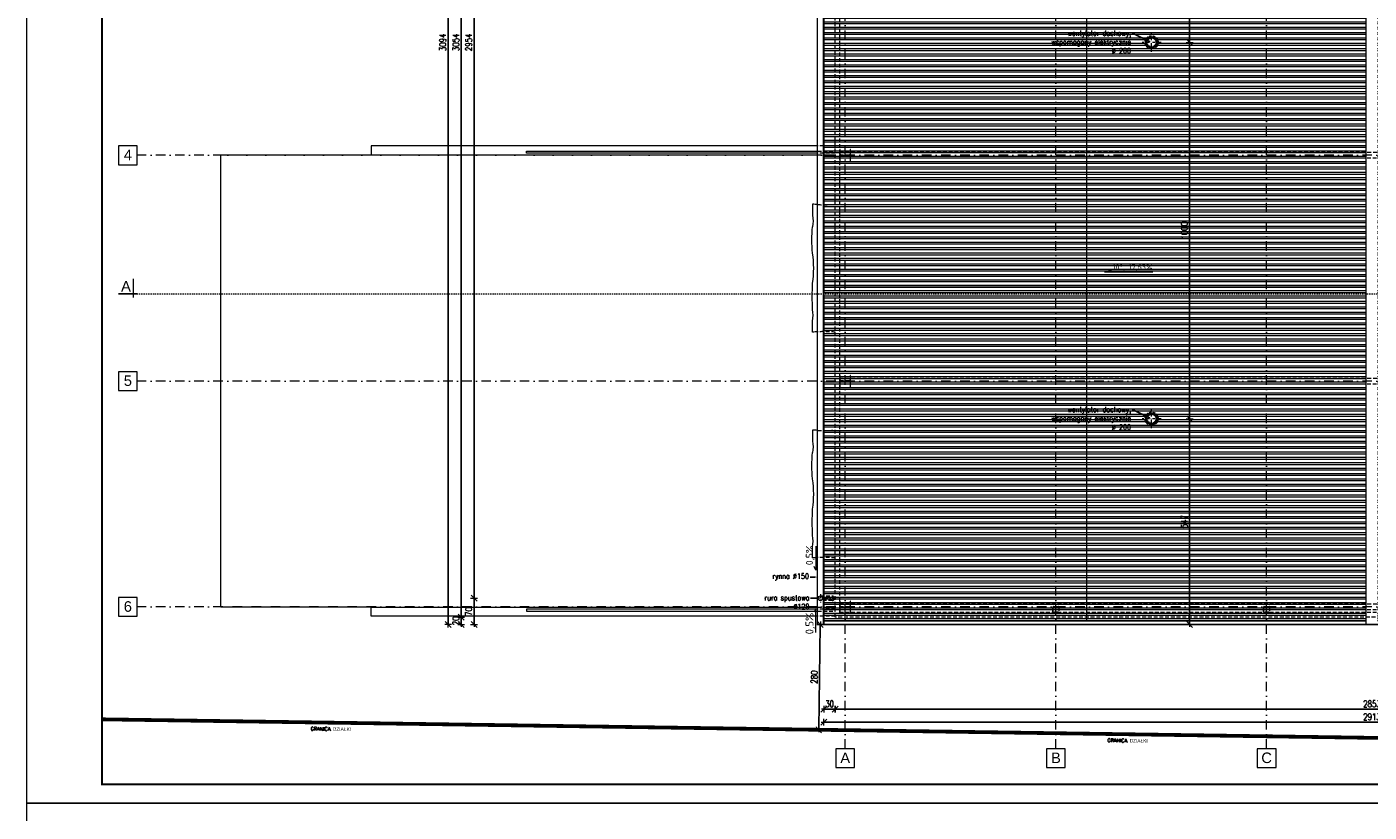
# Model space of a CAD drawing. Header units: millimetres. Extents: x 16720 to 74016, y 25810 to 81213.
# Tile 145 of 256: x 30172 to 33739, y 37512 to 39599. Entities that reach past the tile are written whole.
import ezdxf
from ezdxf import colors
from ezdxf.entities.mleader import LeaderData, LeaderLine
from ezdxf.enums import TextEntityAlignment as Align
from ezdxf.math import Vec2, Vec3

# ---------------------------------------------------------------- set-up
doc = ezdxf.new("R2010")
doc.units = ezdxf.units.MM
for name, pattern in [('ACAD_ISO07W100', [3, 0, -3]), ('DASHDOTX2', [50.8, 25.4, -12.7, 0, -12.7]), ('HIDDENX2', [19.05, 12.7, -6.35])]:
    doc.linetypes.add(name, pattern=pattern)
for name, color, linetype, lineweight in [('1', 7, 'Continuous', 9), ('_DACH', 230, 'Continuous', 25), ('_HATCH', 157, 'Continuous', 5), ('_L OPISY', 110, 'Continuous', 9), ('_L_GRANICA DZIAŁKI', 10, 'Continuous', 25), ('_L_KOMIN', 253, 'Continuous', 9), ('_O_KROPKOWANE', 2, 'ACAD_ISO07W100', 9), ('_O_OPISY', 110, 'Continuous', 9), ('_O_PRZEKROJOWE', 22, 'Continuous', 9), ('_OBRÓBKA BLACHARSKA', 182, 'Continuous', 13), ('_OPISY', 110, 'Continuous', 9), ('_OŚ', 165, 'DASHDOTX2', 9), ('_PRZERYWANE', 252, 'HIDDENX2', 9), ('_RAMKA', 212, 'Continuous', 9), ('_WIDOKOWE', 252, 'Continuous', 9), ('_WYMIAR', 151, 'Continuous', 9)]:
    doc.layers.add(name, color=color, linetype=linetype, lineweight=lineweight)
doc.styles.add('_PRZEKRÓJ 12', font='ARIALNB.TTF', dxfattribs={"height": 12})
doc.styles.add('ISO', font='isocp.shx')
doc.styles.add('ROMANS', font='romans.shx', dxfattribs={"width": 0.8, "height": 17})
doc.styles.get("Standard").update_dxf_attribs({"font": 'arial.ttf'})
doc.dimstyles.new('DOM w 100', dxfattribs={"dimscale": 8, "dimtxt": 2.5, "dimasz": 0.2, "dimexe": 1.25, "dimexo": 2, "dimgap": 0.7, "dimtad": 1, "dimdec": 0, "dimtxsty": 'ROMANS', "dimblk1": 'wymgreg', "dimblk2": 'wymgregII', "dimsah": 1, "dimcen": 2.5, "dimdle": 1, "dimse1": 1, "dimse2": 1, "dimadec": 0, "dimazin": 0, "dimtfac": 1, "dimtdec": 0, "dimtix": 1, "dimtmove": 1, "dimatfit": 3, "dimfxl": 1.25, "dimarcsym": 0})

# ---------------------------------------------------------------- blocks, each defined once
blk = doc.blocks.new('sasa')
at = {"layer": '_OPISY'}
blk.add_lwpolyline([(31.9, 0), (-31.9, 0), (-22.3, 4)], dxfattribs=at)
at = {"layer": '_OPISY', "style": '_PRZEKRÓJ 12', "flags": 4}
blk.add_attdef('%', text='', height=18, dxfattribs=at).set_placement((17, 13.2), align=Align.MIDDLE_CENTER)
blk = doc.blocks.new('STRZALKA')
at = {"layer": '_OPISY'}
blk.add_lwpolyline([(0, 36.7), (0, -48.3), (-5.3, -35.6)], dxfattribs=at)
at = {"layer": '_OPISY', "style": '_PRZEKRÓJ 12', "flags": 4}
blk.add_attdef('%', text='', height=12, rotation=90, dxfattribs=at).set_placement((-8.8, 5.5), align=Align.MIDDLE_CENTER)
blk = doc.blocks.new('wymgreg')
at = {"layer": '1'}
for p, q in [((0, 0), (-4.9, -4.9)), ((4.8, 0), (-3.9, 0)), ((0, 5.7), (0, -5.7)), ((0, 0), (4.9, 4.9))]:
    blk.add_line(p, q, dxfattribs=at)
blk = doc.blocks.new('wymgregII')
at = {"layer": '1', "rotation": 180}
blk.add_blockref('wymgreg', (0, 0), dxfattribs=at)
blk = doc.blocks.new('*D6492')
at = {"layer": '_WYMIAR', "color": 0, "lineweight": -2}
blk.add_line((31291.3, 38012), (31291.3, 41102.8), dxfattribs=at)
at = {"layer": 'Defpoints', "color": 0}
for p in [(31291.3, 41104.4), (32290.2, 41104.4), (32290.2, 38010.4)]:
    blk.add_point(p, dxfattribs=at)
at = {"layer": '_WYMIAR', "color": 0, "linetype": 'ByBlock', "lineweight": -2, "xscale": 1.6, "yscale": 1.6, "zscale": 1.6}
for name, p, rotation in [('wymgregII', (31291.3, 41104.4), 90), ('wymgreg', (31291.3, 38010.4), 270)]:
    blk.add_blockref(name, p, dxfattribs=dict(at, rotation=rotation))
at = {"layer": '_WYMIAR', "color": 0, "insert": (31277.2, 39557.4), "char_height": 17, "attachment_point": 5, "rotation": 90, "style": 'ROMANS'}
blk.add_mtext('3094', dxfattribs=at)
blk = doc.blocks.new('*D6493')
at = {"layer": '_WYMIAR', "color": 0, "lineweight": -2}
for p, q in [((31326.1, 38032), (31326.1, 38033.6)), ((31326.1, 38010.4), (31326.1, 38030.4)), ((31326.1, 38008.8), (31326.1, 38007.2))]:
    blk.add_line(p, q, dxfattribs=at)
at = {"layer": 'Defpoints', "color": 0}
for p in [(31326.1, 38030.4), (32326.6, 38030.4), (32324.7, 38010.4)]:
    blk.add_point(p, dxfattribs=at)
at = {"layer": '_WYMIAR', "color": 0, "linetype": 'ByBlock', "lineweight": -2, "xscale": 1.6, "yscale": 1.6, "zscale": 1.6}
for name, p, rotation in [('wymgregII', (31326.1, 38030.4), 270), ('wymgreg', (31326.1, 38010.4), 90)]:
    blk.add_blockref(name, p, dxfattribs=dict(at, rotation=rotation))
at = {"layer": '_WYMIAR', "color": 0, "insert": (31312, 38020.4), "char_height": 17, "attachment_point": 5, "rotation": 90, "style": 'ROMANS'}
blk.add_mtext('20', dxfattribs=at)
blk = doc.blocks.new('*D6494')
at = {"layer": '_WYMIAR', "color": 0, "lineweight": -2}
blk.add_line((31326.1, 38032), (31326.1, 41082.8), dxfattribs=at)
at = {"layer": 'Defpoints', "color": 0}
for p in [(31326.1, 41084.4), (32320.2, 41084.4), (32326.6, 38030.4)]:
    blk.add_point(p, dxfattribs=at)
at = {"layer": '_WYMIAR', "color": 0, "linetype": 'ByBlock', "lineweight": -2, "xscale": 1.6, "yscale": 1.6, "zscale": 1.6}
for name, p, rotation in [('wymgregII', (31326.1, 41084.4), 90), ('wymgreg', (31326.1, 38030.4), 270)]:
    blk.add_blockref(name, p, dxfattribs=dict(at, rotation=rotation))
at = {"layer": '_WYMIAR', "color": 0, "insert": (31312, 39557.4), "char_height": 17, "attachment_point": 5, "rotation": 90, "style": 'ROMANS'}
blk.add_mtext('3054', dxfattribs=at)
blk = doc.blocks.new('*D6497')
at = {"layer": '_WYMIAR', "color": 0, "lineweight": -2}
blk.add_line((31360.3, 41032.8), (31360.3, 38082), dxfattribs=at)
at = {"layer": 'Defpoints', "color": 0}
for p in [(32300, 41034.4), (31360.3, 38080.4), (32280.7, 38080.4)]:
    blk.add_point(p, dxfattribs=at)
at = {"layer": '_WYMIAR', "color": 0, "linetype": 'ByBlock', "lineweight": -2, "xscale": 1.6, "yscale": 1.6, "zscale": 1.6}
for name, p, rotation in [('wymgreg', (31360.3, 41034.4), 90), ('wymgregII', (31360.3, 38080.4), 270)]:
    blk.add_blockref(name, p, dxfattribs=dict(at, rotation=rotation))
at = {"layer": '_WYMIAR', "color": 0, "insert": (31346.2, 39557.4), "char_height": 17, "attachment_point": 5, "rotation": 90, "style": 'ROMANS'}
blk.add_mtext('2954', dxfattribs=at)
blk = doc.blocks.new('*D6498')
at = {"layer": '_WYMIAR', "color": 0, "lineweight": -2}
blk.add_line((31360.3, 38078.8), (31360.3, 38012), dxfattribs=at)
at = {"layer": 'Defpoints', "color": 0}
for p in [(32280.7, 38080.4), (31360.3, 38010.4), (32302.5, 38010.4)]:
    blk.add_point(p, dxfattribs=at)
at = {"layer": '_WYMIAR', "color": 0, "linetype": 'ByBlock', "lineweight": -2, "xscale": 1.6, "yscale": 1.6, "zscale": 1.6}
for name, p, rotation in [('wymgreg', (31360.3, 38080.4), 90), ('wymgregII', (31360.3, 38010.4), 270)]:
    blk.add_blockref(name, p, dxfattribs=dict(at, rotation=rotation))
at = {"layer": '_WYMIAR', "color": 0, "insert": (31346.2, 38045.4), "char_height": 17, "attachment_point": 5, "rotation": 90, "style": 'ROMANS'}
blk.add_mtext('70', dxfattribs=at)
blk = doc.blocks.new('*D6499')
at = {"layer": '_WYMIAR', "color": 0, "lineweight": -2}
blk.add_line((32291.8, 37751.2), (35201.6, 37751.2), dxfattribs=at)
at = {"layer": 'Defpoints', "color": 0}
for p in [(32290.2, 38010.4), (35203.2, 38010.4), (35203.2, 37751.2)]:
    blk.add_point(p, dxfattribs=at)
at = {"layer": '_WYMIAR', "color": 0, "linetype": 'ByBlock', "lineweight": -2, "xscale": 1.6, "yscale": 1.6, "zscale": 1.6, "rotation": 180}
blk.add_blockref('wymgreg', (32290.2, 37751.2), dxfattribs=at)
at = {"layer": '_WYMIAR', "color": 0, "linetype": 'ByBlock', "lineweight": -2, "xscale": 1.6, "yscale": 1.6, "zscale": 1.6}
blk.add_blockref('wymgregII', (35203.2, 37751.2), dxfattribs=at)
at = {"layer": '_WYMIAR', "color": 0, "insert": (33746.7, 37765.3), "char_height": 17, "attachment_point": 5, "style": 'ROMANS'}
blk.add_mtext('2913', dxfattribs=at)
blk = doc.blocks.new('*D6500')
at = {"layer": '_WYMIAR', "color": 0, "lineweight": -2}
for p, q in [((32288.6, 37785.8), (32287, 37785.8)), ((32290.2, 37785.8), (32320.2, 37785.8)), ((32321.8, 37785.8), (32323.4, 37785.8))]:
    blk.add_line(p, q, dxfattribs=at)
at = {"layer": 'Defpoints', "color": 0}
for p in [(32320.2, 38030.4), (32290.2, 38010.4), (32320.2, 37785.8)]:
    blk.add_point(p, dxfattribs=at)
at = {"layer": '_WYMIAR', "color": 0, "linetype": 'ByBlock', "lineweight": -2, "xscale": 1.6, "yscale": 1.6, "zscale": 1.6}
blk.add_blockref('wymgreg', (32290.2, 37785.8), dxfattribs=at)
at = {"layer": '_WYMIAR', "color": 0, "linetype": 'ByBlock', "lineweight": -2, "xscale": 1.6, "yscale": 1.6, "zscale": 1.6, "rotation": 180}
blk.add_blockref('wymgregII', (32320.2, 37785.8), dxfattribs=at)
at = {"layer": '_WYMIAR', "color": 0, "insert": (32305.2, 37799.9), "char_height": 17, "attachment_point": 5, "style": 'ROMANS'}
blk.add_mtext('30', dxfattribs=at)
blk = doc.blocks.new('*D6501')
at = {"layer": '_WYMIAR', "color": 0, "lineweight": -2}
blk.add_line((32321.8, 37785.8), (35171.6, 37785.8), dxfattribs=at)
at = {"layer": 'Defpoints', "color": 0}
for p in [(32320.2, 38030.4), (35173.2, 38030.4), (35173.2, 37785.8)]:
    blk.add_point(p, dxfattribs=at)
at = {"layer": '_WYMIAR', "color": 0, "linetype": 'ByBlock', "lineweight": -2, "xscale": 1.6, "yscale": 1.6, "zscale": 1.6, "rotation": 180}
blk.add_blockref('wymgreg', (32320.2, 37785.8), dxfattribs=at)
at = {"layer": '_WYMIAR', "color": 0, "linetype": 'ByBlock', "lineweight": -2, "xscale": 1.6, "yscale": 1.6, "zscale": 1.6}
blk.add_blockref('wymgregII', (35173.2, 37785.8), dxfattribs=at)
at = {"layer": '_WYMIAR', "color": 0, "insert": (33746.7, 37799.9), "char_height": 17, "attachment_point": 5, "style": 'ROMANS'}
blk.add_mtext('2853', dxfattribs=at)
blk = doc.blocks.new('*D6518')
at = {"layer": '_WYMIAR', "color": 0, "lineweight": -2}
blk.add_line((33262.1, 40555.8), (33262.1, 39559), dxfattribs=at)
at = {"layer": 'Defpoints', "color": 0}
for p in [(33161, 40557.4), (33161, 39557.4), (33262.1, 39557.4)]:
    blk.add_point(p, dxfattribs=at)
at = {"layer": '_WYMIAR', "color": 0, "linetype": 'ByBlock', "lineweight": -2, "xscale": 1.6, "yscale": 1.6, "zscale": 1.6}
for name, p, rotation in [('wymgreg', (33262.1, 40557.4), 90), ('wymgregII', (33262.1, 39557.4), 270)]:
    blk.add_blockref(name, p, dxfattribs=dict(at, rotation=rotation))
at = {"layer": '_WYMIAR', "color": 0, "insert": (33248, 40057.4), "char_height": 17, "attachment_point": 5, "rotation": 90, "style": 'ROMANS'}
blk.add_mtext('1000', dxfattribs=at)
blk = doc.blocks.new('*D6519')
at = {"layer": '_WYMIAR', "color": 0, "lineweight": -2}
blk.add_line((33262.1, 39555.8), (33262.1, 38559), dxfattribs=at)
at = {"layer": 'Defpoints', "color": 0}
for p in [(33161, 39557.4), (33161, 38557.4), (33262.1, 38557.4)]:
    blk.add_point(p, dxfattribs=at)
at = {"layer": '_WYMIAR', "color": 0, "linetype": 'ByBlock', "lineweight": -2, "xscale": 1.6, "yscale": 1.6, "zscale": 1.6}
for name, p, rotation in [('wymgreg', (33262.1, 39557.4), 90), ('wymgregII', (33262.1, 38557.4), 270)]:
    blk.add_blockref(name, p, dxfattribs=dict(at, rotation=rotation))
at = {"layer": '_WYMIAR', "color": 0, "insert": (33248, 39057.4), "char_height": 17, "attachment_point": 5, "rotation": 90, "style": 'ROMANS'}
blk.add_mtext('1000', dxfattribs=at)
blk = doc.blocks.new('*D6520')
at = {"layer": '_WYMIAR', "color": 0, "lineweight": -2}
blk.add_line((33262.1, 38555.8), (33262.1, 38012), dxfattribs=at)
at = {"layer": 'Defpoints', "color": 0}
for p in [(33161, 38557.4), (33262.1, 38010.4), (33413.5, 38010.4)]:
    blk.add_point(p, dxfattribs=at)
at = {"layer": '_WYMIAR', "color": 0, "linetype": 'ByBlock', "lineweight": -2, "xscale": 1.6, "yscale": 1.6, "zscale": 1.6}
for name, p, rotation in [('wymgreg', (33262.1, 38557.4), 90), ('wymgregII', (33262.1, 38010.4), 270)]:
    blk.add_blockref(name, p, dxfattribs=dict(at, rotation=rotation))
at = {"layer": '_WYMIAR', "color": 0, "insert": (33248, 38283.9), "char_height": 17, "attachment_point": 5, "rotation": 90, "style": 'ROMANS'}
blk.add_mtext('547', dxfattribs=at)
blk = doc.blocks.new('*D6528')
at = {"layer": '_WYMIAR', "color": 0, "lineweight": -2}
blk.add_line((32280.5, 38009), (32276.5, 37732.6), dxfattribs=at)
at = {"layer": 'Defpoints', "color": 0}
for p in [(32290.2, 38010.4), (32276.4, 37731), (32286.1, 37730.8)]:
    blk.add_point(p, dxfattribs=at)
at = {"layer": '_WYMIAR', "color": 0, "linetype": 'ByBlock', "lineweight": -2, "xscale": 1.6, "yscale": 1.6, "zscale": 1.6}
for name, p, rotation in [('wymgreg', (32280.5, 38010.6), 89.16499213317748), ('wymgregII', (32276.4, 37731), 269.1649921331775)]:
    blk.add_blockref(name, p, dxfattribs=dict(at, rotation=rotation))
at = {"layer": '_WYMIAR', "color": 0, "insert": (32264.4, 37871), "char_height": 17, "attachment_point": 5, "rotation": 89.165, "style": 'ROMANS'}
blk.add_mtext('280', dxfattribs=at)

msp = doc.modelspace()

# ---------------------------------------------------------------- hatches: boundary and pattern name
at = {"layer": '_HATCH'}
h = msp.add_hatch(dxfattribs=at)
h.set_pattern_fill('ANSI32', color=157, scale=1.5, angle=135)
h.set_pattern_definition([(180, (-5960.731, 345.468), (-2e-15, -14.2875), []), (180, (-5965.494, 350.23), (-2e-15, -14.2875), [])])
h.paths.add_polyline_path([(35203.2, 41104.4), (33761.7, 41104.4), (33761.7, 38020.4), (35203.2, 38020.4)])
h.paths.add_polyline_path([(32290.2, 38020.4), (33731.7, 38020.4), (33731.7, 41094.4), (32290.2, 41094.4)])
h.paths.add_polyline_path([(34348.5, 38557.4, 1), (34316.5, 38557.4, 1)], flags=16)
h.paths.add_polyline_path([(34348.5, 40557.4, 1), (34316.5, 40557.4, 1)], flags=16)
h.paths.add_polyline_path([(34348.5, 39557.4, 1), (34316.5, 39557.4, 1)], flags=16)
h.paths.add_polyline_path([(33177, 38557.4, 1), (33145, 38557.4, 1)], flags=16)
h.paths.add_polyline_path([(33177, 40557.4, 1), (33145, 40557.4, 1)], flags=16)
h.paths.add_polyline_path([(33177, 39557.4, 1), (33145, 39557.4, 1)], flags=16)

# ---------------------------------------------------------------- linework, layer by layer
at = {"layer": '_DACH'}
msp.add_lwpolyline([(32290.2, 41104.4), (35203.2, 41104.4), (35203.2, 38010.4), (32290.2, 38010.4)], close=True, dxfattribs=at)
at = {"layer": '_L_GRANICA DZIAŁKI', "ltscale": 70, "const_width": 10}
msp.add_lwpolyline([(30371.7, 37758.7), (33900.8, 37707.3), (35496.9, 37692)], dxfattribs=at)
at = {"layer": '_O_KROPKOWANE', "ltscale": 2}
msp.add_line((30465.2, 38889.4), (35528.2, 38889.4), dxfattribs=at)
at = {"layer": '_O_PRZEKROJOWE'}
msp.add_lwpolyline([(30455.2, 38879.4), (30455.2, 38929.4)], dxfattribs=at)
at = {"layer": '_O_PRZEKROJOWE', "const_width": 5}
msp.add_lwpolyline([(30465.2, 38889.4), (30415.2, 38889.4)], dxfattribs=at)
at = {"layer": '_OBRÓBKA BLACHARSKA'}
for p, q in [((33731.7, 38010.4), (33731.7, 41104.4)), ((32290.2, 38020.4), (33731.7, 38020.4))]:
    msp.add_line(p, q, dxfattribs=at)
msp.add_lwpolyline([(32273.2, 41104.4), (32288.2, 41104.4), (32288.2, 38010.4), (32273.2, 38010.4)], close=True, dxfattribs=at)
at = {"layer": '_OBRÓBKA BLACHARSKA', "const_width": 0.5}
for points in [[(33161, 39547.4, -1), (33161, 39567.4)], [(33161, 39547.4, 1), (33161, 39567.4)], [(33161, 38547.4, -1), (33161, 38567.4)], [(33161, 38547.4, 1), (33161, 38567.4)], [(32275.7, 38080.4, -1), (32285.7, 38080.4)], [(32275.7, 38080.4, 1), (32285.7, 38080.4)]]:
    msp.add_lwpolyline(points, format="xyb", dxfattribs=at)
at = {"layer": '_OBRÓBKA BLACHARSKA', "linetype": 'HIDDENX2', "ltscale": 0.8}
msp.add_lwpolyline([(32280.7, 38086.4), (32312.2, 38086.4, -1), (32312.2, 38074.4), (32280.7, 38074.4)], format="xyb", dxfattribs=at)
at = {"layer": '_OBRÓBKA BLACHARSKA'}
for centre, radius in [((33161, 39557.4), 13.5), ((33161, 39557.4), 12.5), ((33161, 38557.4), 13.5), ((33161, 38557.4), 12.5), ((32280.7, 38080.4), 6)]:
    msp.add_circle(centre, radius, dxfattribs=at)
at = {"layer": '_OPISY', "ltscale": 0.2, "const_width": 2, "elevation": 0}
msp.add_lwpolyline([(33056.2, 38955.1), (33037.1, 38947.1)], dxfattribs=at)
at = {"layer": '_OŚ'}
for p, q in [((32346.7, 37680.4), (32346.7, 41591.2)), ((32906.7, 37680.4), (32906.7, 41591.2)), ((33466.7, 37680.4), (33466.7, 41591.2)), ((35528.2, 39257.4), (30465.2, 39257.4)), ((35528.2, 38657.4), (30465.2, 38657.4)), ((35528.2, 38057.4), (30465.2, 38057.4))]:
    msp.add_line(p, q, dxfattribs=at)
at = {"layer": '_OŚ', "ltscale": 0.3}
for p, q in [((33161, 39532.4), (33161, 39582.4)), ((33186, 39557.4), (33136, 39557.4)), ((33161, 38532.4), (33161, 38582.4)), ((33186, 38557.4), (33136, 38557.4))]:
    msp.add_line(p, q, dxfattribs=at)
at = {"layer": '_OŚ', "ltscale": 0.4}
for p, q in [((32322.2, 38080.4), (32269.7, 38080.4)), ((32280.7, 38091.4), (32280.7, 38069.4))]:
    msp.add_line(p, q, dxfattribs=at)
at = {"layer": '_OŚ', "linetype": 'ByBlock'}
for points in [[(30415.2, 39232.4), (30465.2, 39232.4), (30465.2, 39282.4), (30415.2, 39282.4)], [(30415.2, 38632.4), (30465.2, 38632.4), (30465.2, 38682.4), (30415.2, 38682.4)], [(30415.2, 38032.4), (30465.2, 38032.4), (30465.2, 38082.4), (30415.2, 38082.4)], [(32321.7, 37630.4), (32371.7, 37630.4), (32371.7, 37680.4), (32321.7, 37680.4)], [(32881.7, 37630.4), (32931.7, 37630.4), (32931.7, 37680.4), (32881.7, 37680.4)], [(33441.7, 37630.4), (33491.7, 37630.4), (33491.7, 37680.4), (33441.7, 37680.4)]]:
    msp.add_lwpolyline(points, close=True, dxfattribs=at)
at = {"layer": '_PRZERYWANE', "ltscale": 0.8}
for points in [[(32320.2, 41084.4), (35173.2, 41084.4), (35173.2, 38030.4), (32320.2, 38030.4)], [(32332.2, 41072.4), (35161.2, 41072.4), (35161.2, 38042.4), (32332.2, 38042.4)], [(32332.2, 39249.4), (32332.2, 39265.4), (35161.2, 39265.4), (35161.2, 39249.4)], [(32332.2, 38649.4), (32332.2, 38665.4), (35161.2, 38665.4), (35161.2, 38649.4)], [(32332.2, 38049.4), (32332.2, 38065.4), (35161.2, 38065.4), (35161.2, 38049.4)]]:
    msp.add_lwpolyline(points, close=True, dxfattribs=at)
at = {"layer": '_PRZERYWANE', "color": 157, "ltscale": 0.8}
for points in [[(32320.2, 39282.4), (32273.2, 39282.4)], [(32273.2, 39268.4), (32320.2, 39268.4)], [(32320.2, 39263.4), (32273.2, 39263.4)], [(32273.2, 39258.4), (32320.2, 39258.4)], [(32273.2, 38056.4), (32320.2, 38056.4)], [(32320.2, 38051.4), (32273.2, 38051.4)], [(32273.2, 38046.4), (32320.2, 38046.4)], [(32320.2, 38032.4), (32273.2, 38032.4)]]:
    msp.add_lwpolyline(points, dxfattribs=at)
at = {"layer": '_PRZERYWANE', "ltscale": 0.8}
for points in [[(32332.2, 39242.4), (32333.6, 39242.4), (32333.6, 39254.3, -0.414214), (32336.3, 39257), (32357.1, 39257, -0.414214), (32359.8, 39254.3), (32359.8, 39242.4), (32361.2, 39242.4), (32361.2, 39272.4), (32359.8, 39272.4), (32359.8, 39260.6, -0.414214), (32357.1, 39257.9), (32336.3, 39257.9, -0.414214), (32333.6, 39260.6), (32333.6, 39272.4), (32332.2, 39272.4), (32332.2, 39242.4)], [(32320.2, 39127.4, -0.035669), (32273.2, 39126.5)], [(32320.2, 38787.4, 0.035669), (32273.2, 38788.4)], [(32332.2, 38642.4), (32333.6, 38642.4), (32333.6, 38654.3, -0.414214), (32336.3, 38657), (32357.1, 38657, -0.414214), (32359.8, 38654.3), (32359.8, 38642.4), (32361.2, 38642.4), (32361.2, 38672.4), (32359.8, 38672.4), (32359.8, 38660.6, -0.414214), (32357.1, 38657.9), (32336.3, 38657.9, -0.414214), (32333.6, 38660.6), (32333.6, 38672.4), (32332.2, 38672.4), (32332.2, 38642.4)], [(32320.2, 38527.4, -0.035669), (32273.2, 38526.5)], [(32320.2, 38187.4, 0.035669), (32273.2, 38188.4)], [(32332.2, 38042.4), (32333.6, 38042.4), (32333.6, 38054.3, -0.414214), (32336.3, 38057), (32357.1, 38057, -0.414214), (32359.8, 38054.3), (32359.8, 38042.4), (32361.2, 38042.4), (32361.2, 38072.4), (32359.8, 38072.4), (32359.8, 38060.6, -0.414214), (32357.1, 38057.9), (32336.3, 38057.9, -0.414214), (32333.6, 38060.6), (32333.6, 38072.4), (32332.2, 38072.4), (32332.2, 38042.4)]]:
    msp.add_lwpolyline(points, format="xyb", dxfattribs=at)
for points in [[(32900.1, 38058.4), (32913.3, 38058.4, -0.414214), (32914.7, 38057), (32914.7, 38043.9, -0.414214), (32913.3, 38042.4), (32900.1, 38042.4, -0.414214), (32898.7, 38043.9), (32898.7, 38057, -0.414214)], [(32900.1, 38057.9), (32913.3, 38057.9, -0.414214), (32914.1, 38057), (32914.1, 38043.9, -0.414214), (32913.3, 38043), (32900.1, 38043, -0.414214), (32899.3, 38043.9), (32899.3, 38057, -0.414214)], [(33460.1, 38058.4), (33473.3, 38058.4, -0.414214), (33474.7, 38057), (33474.7, 38043.9, -0.414214), (33473.3, 38042.4), (33460.1, 38042.4, -0.414214), (33458.7, 38043.9), (33458.7, 38057, -0.414214)], [(33460.1, 38057.9), (33473.3, 38057.9, -0.414214), (33474.1, 38057), (33474.1, 38043.9, -0.414214), (33473.3, 38043), (33460.1, 38043, -0.414214), (33459.3, 38043.9), (33459.3, 38057, -0.414214)]]:
    msp.add_lwpolyline(points, format="xyb", close=True, dxfattribs=at)
at = {"layer": '_PRZERYWANE', "ltscale": 0.5}
for centre in [(33161, 39557.4), (33161, 38557.4)]:
    msp.add_circle(centre, 17.5, dxfattribs=at)
at = {"layer": '_RAMKA'}
for points in [[(30171.7, 41735.8), (36671.7, 41735.8), (36671.7, 37535.8), (30171.7, 37535.8)], [(30171.7, 37535.8), (36671.7, 37535.8), (36671.7, 33335.8), (30171.7, 33335.8)]]:
    msp.add_lwpolyline(points, close=True, dxfattribs=at)
at = {"layer": '_RAMKA', "const_width": 5}
msp.add_lwpolyline([(30221.7, 41685.8), (36621.7, 41685.8), (36621.7, 37585.8), (30371.7, 37585.8), (30371.7, 40505.8), (30221.7, 40505.8)], close=True, dxfattribs=at)
at = {"layer": '_WIDOKOWE'}
for p, q in [((32988.4, 41094.4), (32988.4, 38020.4)), ((32290.2, 39507.4), (33731.7, 39507.4)), ((32290.2, 39407.4), (33731.7, 39407.4)), ((32290.2, 39307.4), (33731.7, 39307.4)), ((32290.2, 39207.4), (33731.7, 39207.4)), ((32290.2, 39107.4), (33731.7, 39107.4)), ((32290.2, 39007.4), (33731.7, 39007.4)), ((32290.2, 38907.4), (33731.7, 38907.4)), ((32290.2, 38807.4), (33731.7, 38807.4)), ((32290.2, 38707.4), (33731.7, 38707.4)), ((32290.2, 38607.4), (33731.7, 38607.4)), ((32290.2, 38507.4), (33731.7, 38507.4)), ((32290.2, 38407.4), (33731.7, 38407.4)), ((32290.2, 38307.4), (33731.7, 38307.4)), ((32290.2, 38207.4), (33731.7, 38207.4)), ((32290.2, 38107.4), (33731.7, 38107.4))]:
    msp.add_line(p, q, dxfattribs=at)
at = {"layer": '_WIDOKOWE', "color": 157}
for points in [[(32273.2, 39282.4), (31087.2, 39282.4), (31087.2, 39258.4), (32273.2, 39258.4)], [(31087.2, 38056.4), (30687.2, 38056.4), (30687.2, 39258.4), (31087.2, 39258.4)], [(32273.2, 39263.4), (31499.3, 39263.4), (31499.3, 39268.4), (32273.2, 39268.4)], [(32273.2, 38032.4), (31087.2, 38032.4), (31087.2, 38056.4), (32273.2, 38056.4)], [(32273.2, 38051.4), (31499.3, 38051.4), (31499.3, 38046.4), (32273.2, 38046.4)]]:
    msp.add_lwpolyline(points, dxfattribs=at)
at = {"layer": '_WIDOKOWE'}
for points in [[(32273.2, 39126.5, -0.009877), (32260.2, 39127.4, 0.042736), (32260.2, 39097.9, -0.067583), (32260.2, 39067.4)], [(32260.2, 38847.4, -0.031947), (32260.2, 38917.4, 0.070182), (32260.2, 38997.4, -0.062268), (32260.2, 39067.4)], [(32273.2, 38788.4, 0.009877), (32260.2, 38787.4, -0.042736), (32260.2, 38816.9, 0.067583), (32260.2, 38847.4)], [(32273.2, 38526.5, -0.009877), (32260.2, 38527.4, 0.042736), (32260.2, 38497.9, -0.067583), (32260.2, 38467.4)], [(32260.2, 38247.4, -0.031947), (32260.2, 38317.4, 0.070182), (32260.2, 38397.4, -0.062268), (32260.2, 38467.4)], [(32273.2, 38188.4, 0.009877), (32260.2, 38187.4, -0.042736), (32260.2, 38216.9, 0.067583), (32260.2, 38247.4)]]:
    msp.add_lwpolyline(points, format="xyb", dxfattribs=at)
for centre in [(33161, 39557.4), (33161, 38557.4)]:
    msp.add_circle(centre, 16, dxfattribs=at)

# ---------------------------------------------------------------- block references
at = {"layer": '_L_KOMIN'}
ref = msp.add_blockref('sasa', (32268.2, 38187.3), dxfattribs=dict(at, rotation=90.00000000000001))
ref.add_attrib('%', '0,5%', dxfattribs={"layer": '_OPISY', "height": 19.17, "rotation": 90, "style": 'ISO'}).set_placement((32261.2, 38168.5), (32261.2, 38220.3), align=Align.ALIGNED)
ref = msp.add_blockref('sasa', (32268.2, 38021.4), dxfattribs=dict(at, xscale=-1, rotation=90))
ref.add_attrib('%', '0,5%', dxfattribs={"layer": '_OPISY', "height": 21.29, "rotation": 90, "style": 'ISO'}).set_placement((32262.4, 37984.7), (32262.4, 38042.2), align=Align.ALIGNED)
at = {"layer": '_OPISY'}
ref = msp.add_blockref('STRZALKA', (33109.6, 38947.1), dxfattribs=dict(at, xscale=1.5, yscale=1.5, zscale=1.5, rotation=270.0000000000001))
ref.add_attrib('%', '10°, 17,63%', dxfattribs={"layer": '_L OPISY', "color": 0, "height": 14, "style": 'ISO', "flags": 4}).set_placement((33110.4, 38960.2), align=Align.MIDDLE_CENTER)

# ---------------------------------------------------------------- texts
at = {"layer": '_O_OPISY', "insert": (30435.2, 38909.4), "char_height": 28, "attachment_point": 5}
msp.add_mtext_dynamic_manual_height_columns('\\pxqc;A', width=127.013, gutter_width=12.5, heights=[0], dxfattribs=at)
at = {"layer": '_OPISY', "char_height": 28, "attachment_point": 5}
for s, insert in [('\\pxqc;4', (30440.2, 39258.3)), ('\\pxqc;5', (30440.2, 38658.3)), ('\\pxqc;6', (30440.2, 38058.3)), ('\\pxqc;A', (32346.7, 37656.3)), ('\\pxqc;B', (32906.7, 37656.3)), ('\\pxqc;C', (33466.7, 37656.3))]:
    msp.add_mtext_dynamic_manual_height_columns(s, width=127.013, gutter_width=12.5, heights=[0], dxfattribs=dict(at, insert=insert))
at = {"layer": '_OPISY', "color": 1, "char_height": 9.579, "width": 299.326, "attachment_point": 5, "rotation": 359.165}
for insert in [(30979.4, 37733), (33096.9, 37702.1)]:
    msp.add_mtext('{\\Fsimplex|c238;GRANICA DZIAŁKI}', dxfattribs=dict(at, insert=insert))

# ---------------------------------------------------------------- dimensions: what is measured, and where the dimension line sits
at = {"layer": '_WYMIAR'}
for base, p1, p2, picture, middle in [((31291.3, 41104.4), (32290.2, 38010.4), (32290.2, 41104.4), '*D6492', (31277.2, 39557.4)), ((31326.1, 41084.4), (32326.6, 38030.4), (32320.2, 41084.4), '*D6494', (31312, 39557.4)), ((31360.3, 38080.4), (32300, 41034.4), (32280.7, 38080.4), '*D6497', (31346.2, 39557.4)), ((33262.1, 39557.4), (33161, 40557.4), (33161, 39557.4), '*D6518', (33248, 40057.4)), ((33262.1, 38557.4), (33161, 39557.4), (33161, 38557.4), '*D6519', (33248, 39057.4)), ((33262.1, 38010.4), (33161, 38557.4), (33413.5, 38010.4), '*D6520', (33248, 38283.9)), ((31360.3, 38010.4), (32280.7, 38080.4), (32302.5, 38010.4), '*D6498', (31346.2, 38045.4)), ((31326.1, 38030.4), (32324.7, 38010.4), (32326.6, 38030.4), '*D6493', (31312, 38020.4))]:
    dim = msp.add_linear_dim(base=base, p1=p1, p2=p2, angle=90, dimstyle='DOM w 100', override={"dimtxsty": 'ROMANS'}, dxfattribs=at)
    dim.commit()
    dim.dimension.update_dxf_attribs({"geometry": picture, "text_midpoint": middle})
for base, p1, p2, picture, middle in [((32320.2, 37785.8), (32290.2, 38010.4), (32320.2, 38030.4), '*D6500', (32305.2, 37799.9)), ((35173.2, 37785.8), (32320.2, 38030.4), (35173.2, 38030.4), '*D6501', (33746.7, 37799.9)), ((35203.2, 37751.2), (32290.2, 38010.4), (35203.2, 38010.4), '*D6499', (33746.7, 37765.3))]:
    dim = msp.add_linear_dim(base=base, p1=p1, p2=p2, dimstyle='DOM w 100', override={"dimtxsty": 'ROMANS'}, dxfattribs=at)
    dim.commit()
    dim.dimension.update_dxf_attribs({"geometry": picture, "text_midpoint": middle})
dim = msp.add_aligned_dim(p1=(32290.2, 38010.4), p2=(32286.1, 37730.8), distance=-9.7, dimstyle='DOM w 100', override={"dimtxsty": 'ROMANS'}, dxfattribs=at)
dim.commit()
dim.dimension.update_dxf_attribs({"geometry": '*D6528', "text_midpoint": (32264.4, 37871)})

# ---------------------------------------------------------------- leaders
at = {"layer": '_OPISY'}
ml = msp.add_multileader_mtext('Standard', dxfattribs=at)
ml.set_content('{\\Fsimplex|c238;wentylator dachowy, \\Pwspomagany elektrycznie\\P%%c 200}', color=256, style='ROMANS')
ml.set_leader_properties()
ml.build(insert=Vec2(0, 0))
ml.multileader.update_dxf_attribs({"arrow_head_size": 6})
ctx = ml.context
ctx.base_point, ctx.char_height, ctx.arrow_head_size, ctx.landing_gap_size, ctx.plane_origin, ctx.plane_x_axis, ctx.plane_y_axis = Vec3(32892.1, 39580.3), 14, 6, 3, Vec3(32942.2, 39607.5), Vec3(-1, 0, 0), Vec3(0, -1, 0)
notes = []
notes.append((ctx, [(1, (1, 1, 0), (33113.9, 39580.3), (-1, 0, 0), 4.57, [(0, [(33161, 39557.4)], 0, [])])]))
ctx.mtext.insert, ctx.mtext.text_direction, ctx.mtext.rotation, ctx.mtext.alignment, ctx.mtext.flow_direction = Vec3(33106.3, 39588.7), Vec3(1, 0, 0), 1.570796, 3, 5
ml = msp.add_multileader_mtext('Standard', dxfattribs=at)
ml.set_content('{\\Fsimplex|c238;wentylator dachowy, \\Pwspomagany elektrycznie\\P%%c 200}', color=256, style='ROMANS')
ml.set_leader_properties()
ml.build(insert=Vec2(0, 0))
ml.multileader.update_dxf_attribs({"arrow_head_size": 6})
ctx = ml.context
ctx.base_point, ctx.char_height, ctx.arrow_head_size, ctx.landing_gap_size, ctx.plane_origin, ctx.plane_x_axis, ctx.plane_y_axis = Vec3(32892.1, 38580.3), 14, 6, 3, Vec3(32942.2, 38607.5), Vec3(-1, 0, 0), Vec3(0, -1, 0)
notes.append((ctx, [(1, (1, 1, 0), (33113.9, 38580.3), (-1, 0, 0), 4.57, [(0, [(33161, 38557.4)], 0, [])])]))
ctx.mtext.insert, ctx.mtext.text_direction, ctx.mtext.rotation, ctx.mtext.alignment, ctx.mtext.flow_direction = Vec3(33106.3, 38588.7), Vec3(1, 0, 0), 1.570796, 3, 5
ml = msp.add_multileader_mtext('Standard', dxfattribs=at)
ml.set_content('{\\Fsimplex|c238;rynna %%C150 }', color=256, style='ROMANS')
ml.set_leader_properties()
ml.build(insert=Vec2(0, 0))
ml.multileader.update_dxf_attribs({"dogleg_length": 14.6, "arrow_head_size": 6})
ctx = ml.context
ctx.base_point, ctx.char_height, ctx.arrow_head_size, ctx.landing_gap_size, ctx.plane_origin, ctx.plane_x_axis, ctx.plane_y_axis = Vec3(32154.7, 38136.8), 14, 6, 3, Vec3(32069.6, 38187), Vec3(1, 0, 0), Vec3(0, 1, 0)
notes.append((ctx, [(1, (1, 1, 0), (32259.3, 38136.8), (-1, 0, 0), 5.85, [(0, [(32273.2, 38136.8)], 0, [])])]))
ctx.mtext.insert, ctx.mtext.text_direction, ctx.mtext.alignment, ctx.mtext.flow_direction = Vec3(32250.5, 38146.1), Vec3(1, 0, 0), 3, 5
ml = msp.add_multileader_mtext('Standard', dxfattribs=at)
ml.set_content('{\\Fsimplex|c238;rura spustowa \\P%%C120 }', color=256, style='ROMANS')
ml.set_leader_properties()
ml.build(insert=Vec2(0, 0))
ml.multileader.update_dxf_attribs({"arrow_head_size": 6})
ctx = ml.context
ctx.base_point, ctx.char_height, ctx.arrow_head_size, ctx.landing_gap_size, ctx.plane_origin, ctx.plane_x_axis, ctx.plane_y_axis = Vec3(32130.3, 38080.4), 14, 6, 3, Vec3(32069.6, 38053.1), Vec3(1, 0, 0), Vec3(0, 1, 0)
notes.append((ctx, [(1, (1, 1, 0), (32259.3, 38080.4), (-1, 0, 0), 4.57, [(0, [(32280.7, 38080.4)], 0, [])])]))
ctx.mtext.insert, ctx.mtext.text_direction, ctx.mtext.alignment, ctx.mtext.flow_direction = Vec3(32251.7, 38088.8), Vec3(1, 0, 0), 3, 5
for ctx, leaders in notes:
    for number, flags, end, landing, length, lines in leaders:
        leader = LeaderData()
        leader.index, (leader.has_last_leader_line, leader.has_dogleg_vector, leader.attachment_direction) = number, flags
        leader.last_leader_point, leader.dogleg_vector, leader.dogleg_length = Vec3(end), Vec3(landing), length
        for number, points, colour, breaks in lines:
            line = LeaderLine()
            line.index, line.vertices, line.color, line.breaks = number, Vec3.list(points), colors.encode_raw_color(colour), breaks
            leader.lines.append(line)
        ctx.leaders.append(leader)

doc.saveas('drawing.dxf')
